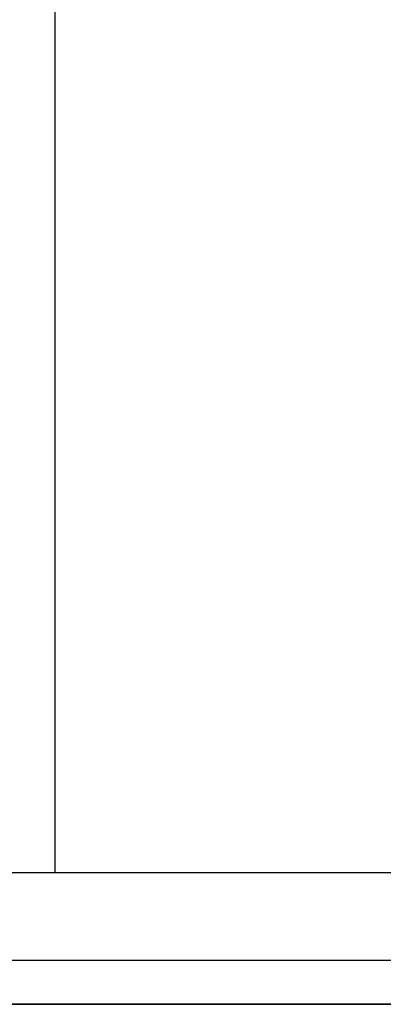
# Model space of a CAD drawing. Header units: millimetres. Extents: x -273 to 273, y -334 to 261.
# Tile 152 of 204: x -200 to -179, y -299 to -243. Entities that reach past the tile are written whole.
import ezdxf

# ---------------------------------------------------------------- set-up
doc = ezdxf.new("R2010")
doc.units = ezdxf.units.MM
doc.layers.add('Livello 01', color=7, linetype='Continuous')

msp = doc.modelspace()

# ---------------------------------------------------------------- linework, layer by layer
at = {"layer": 'Livello 01', "color": 254, "true_color": 0xcad1ee}
msp.add_line((-197.875, 241.35, 18.35), (-197.875, -291.65, 18.35), dxfattribs=at)
at = {"layer": 'Livello 01', "color": 254, "true_color": 0xcad1ee, "extrusion": (0, -1, 0)}
for centre, start, end in [((0, -250.65, 291.65), 180, 0), ((0, -250.65, 299.15), 180, 0), ((0, -250.65, 299.15), 0, 180)]:
    msp.add_arc(centre, 211, start, end, dxfattribs=at)
at = {"layer": 'Livello 01', "color": 254, "true_color": 0xcad1ee, "extrusion": (0, 1, 0)}
msp.add_arc((0, -250.65, -291.65), 211, 0, 180, dxfattribs=at)
at = {"layer": 'Livello 01', "color": 254, "true_color": 0xcad1ee}
for points in [[(-257.75, -291.65, 18.35), (-138, -291.65, 18.35)], [(-257.75, -291.65, -489.65), (257.75, -291.65, -489.65)], [(257.75, -296.65, -504.65), (-257.75, -296.65, -504.65)]]:
    msp.add_open_spline(points, degree=1, dxfattribs=at)

doc.saveas('drawing.dxf')
